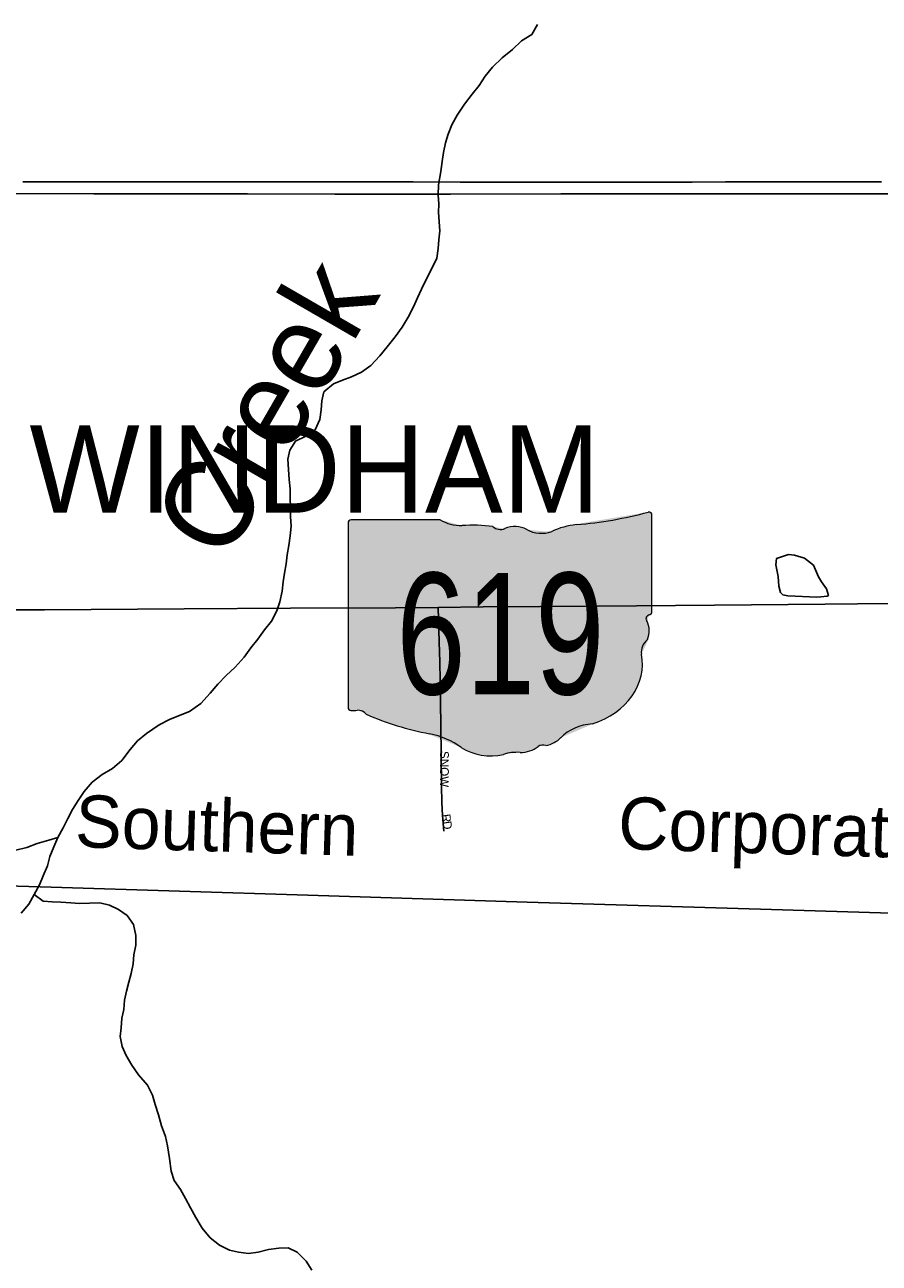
# Model space of a CAD drawing. Header units: feet. Extents: x 2113747 to 2516209, y 960708 to 1356798.
# Tile 183 of 206: x 2373082 to 2377976, y 1178032 to 1185127. Entities that reach past the tile are written whole.
import ezdxf
from ezdxf.enums import TextEntityAlignment as Align

# ---------------------------------------------------------------- set-up
doc = ezdxf.new("R2010")
doc.units = ezdxf.units.FT
doc.header["$LTSCALE"] = 50
doc.header["$MEASUREMENT"] = 0
doc.linetypes.add('rr2', pattern=[0])
for name, color, linetype in [('0_Xref', 7, 'Continuous'), ('GM_X_City_Street', 251, 'Continuous'), ('GM_X_City_Street_Text', 251, 'Continuous'), ('GM_X_Corporation_Text', 251, 'Continuous'), ('GM_X_Interstate_Route', 1, 'Continuous'), ('GM_X_Minor_Lake', 5, 'Continuous'), ('GM_X_Minor_River', 5, 'Continuous'), ('GM_X_Minor_River_Text', 5, 'Continuous'), ('GM_X_Rail_Line', 251, 'rr2'), ('GM_X_Rail_Line_Text', 251, 'Continuous'), ('GM_X_State_Location', 251, 'Continuous'), ('GM_X_State_Route', 1, 'Continuous'), ('GM_X_State_Shield', 251, 'Continuous')]:
    doc.layers.add(name, color=color, linetype=linetype)
doc.styles.add('Styledgn030', font='dgn030.shx')
doc.styles.add('Styledgn031', font='dgn031.shx')

# ---------------------------------------------------------------- blocks, each defined once
blk = doc.blocks.new('DGN_COMPLEXSHAPE21')
at = {"layer": 'GM_X_State_Shield', "color": 7, "linetype": 'Continuous', "lineweight": 13}
for p, q in [((2264642.9, 1086481.6), (2264642.9, 1086481.6)), ((2264664.8, 1086464), (2264664.7, 1086464.1)), ((2264664.8, 1085911.2), (2264664.8, 1086464)), ((2262924.6, 1086419.6), (2262924.6, 1086419.6)), ((2262924.6, 1086419.6), (2262924.6, 1085363)), ((2263451.4, 1086437.8), (2262941.7, 1086437.8)), ((2262941.7, 1086437.8), (2262941.7, 1086437.8)), ((2263451.3, 1086437.8), (2263451.4, 1086437.8)), ((2263576.5, 1086404), (2263576.5, 1086404)), ((2263753.6, 1086398.4), (2263753.6, 1086398.4)), ((2264232.8, 1086409.6), (2264232.8, 1086409.6)), ((2263822.6, 1086387.1), (2263822.6, 1086387.1)), ((2263947.9, 1086381.6), (2263947.9, 1086381.6)), ((2264090.4, 1086370.3), (2264090.4, 1086370.3)), ((2264664.7, 1085911.3), (2264664.6, 1085911.4)), ((2264664.6, 1085911.4), (2264664.8, 1085911.2)), ((2264634.4, 1085858.5), (2264634.4, 1085858.5)), ((2264651.1, 1085893.5), (2264651.1, 1085893.5)), ((2264638.7, 1085751.6), (2264638.7, 1085751.6)), ((2264604.2, 1085667.3), (2264604.2, 1085667.3)), ((2262924.6, 1085363), (2262924.6, 1085362.9)), ((2262940.6, 1085344.7), (2262940.6, 1085344.7)), ((2262976.4, 1085346.7), (2262976.4, 1085346.7)), ((2263028.1, 1085324.2), (2263028.1, 1085324.2)), ((2264323.5, 1085268), (2264323.5, 1085268)), ((2263390.9, 1085211.7), (2263390.9, 1085211.7)), ((2264142.2, 1085189.2), (2264142.2, 1085189.2)), ((2263572.2, 1085133), (2263572.2, 1085133)), ((2264012.7, 1085138.6), (2264012.7, 1085138.6)), ((2264055.8, 1085144.2), (2264055.8, 1085144.2)), ((2263814, 1085093.6), (2263814, 1085093.6)), ((2263909, 1085104.9), (2263909, 1085104.9))]:
    blk.add_line(p, q, dxfattribs=at)
for centre, major_axis, start_param, end_param in [((2264044.9, 1087878.3), (1845.5, 0), 4.814394, 5.042369), ((2264645.5, 1086466.3), (19.4, 0), 6.141152, 7.989035), ((2262944.5, 1086421.8), (20.2, 0), 1.712693, 3.28349), ((2263572.7, 1086560.4), (195.5, 0), 4.042523, 4.731795), ((2263637.6, 1085844.6), (702, 0), 1.404758, 1.657858), ((2263796.9, 1086427.3), (56.4, 0), 3.836095, 5.185415), ((2263879.7, 1086305.2), (117.3, 0), 0.950623, 2.079405), ((2264280.3, 1086115), (371.3, 0), 1.699011, 2.107814), ((2264031.1, 1086472.7), (141.1, 0), 4.081561, 5.145723), ((2264644.1, 1085909.1), (20.7, 0), 5.05454, 6.418171), ((2264660.3, 1085870.6), (30, 0), 1.883978, 3.671073), ((2264469.6, 1085800.8), (180, 0), 5.934695, 6.695948), ((2264734.2, 1085679.9), (130.9, 0), 2.387724, 3.262537), ((2264148.3, 1085609.6), (461.6, 0), 5.101752, 6.440018), ((2262944.7, 1085360.6), (20.3, 0), 3.00124, 4.508301), ((2262947.8, 1085468.7), (155.2, 0), 4.665946, 4.897461), ((2262979.6, 1085302), (56, 0), 0.519207, 1.627899), ((2263686.1, 1086251.3), (1332.7, 0), 4.195997, 4.488961), ((2264342.9, 1085066.3), (252.8, 0), 1.647645, 2.488434), ((2263288.8, 1084888.3), (417, 0), 0.823519, 1.323587), ((2264022.6, 1085260.6), (149.1, 0), 4.937069, 5.64225), ((2263739.8, 1085296.8), (264.6, 0), 4.026481, 4.996735), ((2263912, 1085217.6), (141, 0), 4.691044, 5.507374), ((2264039.5, 1085115.3), (39.7, 0), 1.147584, 2.315152), ((2263892.7, 1084931.4), (217.4, 0), 1.495662, 1.94098)]:
    blk.add_ellipse(centre, major_axis=major_axis, ratio=0.8, start_param=start_param, end_param=end_param, dxfattribs=at)
blk = doc.blocks.new('M1-H5_37')
at = {"layer": 'GM_X_State_Shield', "linetype": 'Continuous', "true_color": 0x1e0000}
h = blk.add_hatch(color=18, dxfattribs=at)
edge = h.paths.add_edge_path(flags=0)
edge.add_line((889.4, 89.7), (889.4, 642.4))
edge.add_line((889.4, 642.4), (889.3, 642.5))
edge.add_ellipse((870.1, 644.7), major_axis=(19.4, 0), ratio=0.8, start_angle=351.86209, end_angle=457.738)
edge.add_line((867.5, 660.1), (867.5, 660.1))
edge.add_ellipse((269.6, 2056.8), major_axis=(1845.5, 0), ratio=0.8, start_angle=635.84447, end_angle=648.90645, ccw=False)
edge.add_line((457.5, 588.1), (457.5, 588.1))
edge.add_ellipse((504.9, 293.5), major_axis=(371.3, 0), ratio=0.8, start_angle=97.34618, end_angle=120.76885)
edge.add_line((315, 548.7), (315, 548.7))
edge.add_ellipse((255.8, 651.2), major_axis=(141.1, 0), ratio=0.8, start_angle=593.85621, end_angle=654.82819, ccw=False)
edge.add_line((172.5, 560), (172.5, 560))
edge.add_ellipse((104.4, 483.7), major_axis=(117.3, 0), ratio=0.8, start_angle=54.46668, end_angle=119.14113)
edge.add_line((47.3, 565.6), (47.3, 565.6))
edge.add_ellipse((21.6, 605.8), major_axis=(56.4, 0), ratio=0.8, start_angle=579.79206, end_angle=657.10237, ccw=False)
edge.add_line((-21.8, 576.9), (-21.8, 576.9))
edge.add_ellipse((-137.8, 23), major_axis=(702, 0), ratio=0.8, start_angle=80.48669, end_angle=94.98827)
edge.add_line((-198.8, 582.5), (-198.8, 582.5))
edge.add_ellipse((-202.6, 738.9), major_axis=(195.5, 0), ratio=0.8, start_angle=591.61951, end_angle=631.11188, ccw=False)
edge.add_line((-324, 616.3), (-324, 616.2))
edge.add_line((-324, 616.2), (-833.6, 616.2))
edge.add_line((-833.6, 616.2), (-833.7, 616.3))
edge.add_ellipse((-830.8, 600.3), major_axis=(20.2, 0), ratio=0.8, start_angle=98.1301, end_angle=188.1301)
edge.add_line((-850.8, 598), (-850.8, 598.1))
edge.add_line((-850.8, 598.1), (-850.8, -458.6))
edge.add_line((-850.8, -458.6), (-850.8, -458.6))
edge.add_ellipse((-830.6, -460.9), major_axis=(20.3, 0), ratio=0.8, start_angle=171.95839, end_angle=258.30661)
edge.add_line((-834.8, -476.8), (-834.8, -476.8))
edge.add_ellipse((-827.6, -352.8), major_axis=(155.2, 0), ratio=0.8, start_angle=267.33899, end_angle=280.60386)
edge.add_line((-799, -474.8), (-799, -474.8))
edge.add_ellipse((-795.8, -519.5), major_axis=(56, 0), ratio=0.8, start_angle=389.74838, end_angle=453.27175, ccw=False)
edge.add_line((-747.2, -497.3), (-747.2, -497.3))
edge.add_ellipse((-89.2, 429.8), major_axis=(1332.7, 0), ratio=0.8, start_angle=240.41292, end_angle=257.1985)
edge.add_line((-384.5, -609.8), (-384.5, -609.8))
edge.add_ellipse((-486.5, -933.3), major_axis=(417, 0), ratio=0.8, start_angle=407.18416, end_angle=435.83597, ccw=False)
edge.add_line((-203.1, -688.6), (-203.1, -688.6))
edge.add_ellipse((-35.6, -524.8), major_axis=(264.6, 0), ratio=0.8, start_angle=230.70037, end_angle=286.29184)
edge.add_line((38.7, -727.9), (38.7, -727.9))
edge.add_ellipse((117.3, -890.1), major_axis=(217.4, 0), ratio=0.8, start_angle=445.69512, end_angle=471.20995, ccw=False)
edge.add_line((133.7, -716.7), (133.7, -716.7))
edge.add_ellipse((136.7, -603.9), major_axis=(141, 0), ratio=0.8, start_angle=268.77702, end_angle=315.54927)
edge.add_line((237.3, -682.9), (237.3, -682.9))
edge.add_ellipse((264.2, -706.2), major_axis=(39.7, 0), ratio=0.8, start_angle=425.75173, end_angle=492.64842, ccw=False)
edge.add_line((280.5, -677.3), (280.5, -677.3))
edge.add_ellipse((247.3, -561), major_axis=(149.1, 0), ratio=0.8, start_angle=282.87319, end_angle=323.27711)
edge.add_line((366.8, -632.3), (366.8, -632.3))
edge.add_ellipse((567.6, -755.2), major_axis=(252.8, 0), ratio=0.8, start_angle=454.40312, end_angle=502.57675, ccw=False)
edge.add_line((548.2, -553.6), (548.2, -553.6))
edge.add_ellipse((372.9, -211.9), major_axis=(461.6, 0), ratio=0.8, start_angle=292.30889, end_angle=368.98584)
edge.add_line((828.9, -154.3), (828.9, -154.3))
edge.add_ellipse((958.8, -141.6), major_axis=(130.9, 0), ratio=0.8, start_angle=496.8065, end_angle=546.92959, ccw=False)
edge.add_line((863.4, -69.9), (863.4, -69.9))
edge.add_ellipse((694.2, -20.8), major_axis=(180, 0), ratio=0.8, start_angle=340.03296, end_angle=383.64957)
edge.add_line((859.1, 37), (859.1, 37))
edge.add_ellipse((885, 49.1), major_axis=(30, 0), ratio=0.8, start_angle=467.94398, end_angle=570.33697, ccw=False)
edge.add_line((875.7, 71.9), (875.7, 71.9))
edge.add_ellipse((868.8, 87.6), major_axis=(20.7, 0), ratio=0.8, start_angle=289.60381, end_angle=367.73413)
edge.add_line((889.3, 89.8), (889.3, 89.8))
edge.add_line((889.3, 89.8), (889.4, 89.7))
at = {"layer": 'GM_X_State_Shield', "color": 7, "linetype": 'Continuous', "lineweight": 13}
blk.add_blockref('DGN_COMPLEXSHAPE21', (-2263775.4, -1085821.5), dxfattribs=at)
at = {"layer": 'GM_X_State_Shield', "color": 9, "linetype": 'Continuous', "lineweight": 13, "style": 'Styledgn030', "width": 0.767998}
blk.add_text('619', height=696.1, dxfattribs=at).set_placement((21.2, -384.1), align=Align.CENTER)
blk = doc.blocks.new('POR')
at = {"layer": 'GM_X_City_Street', "flags": 128}
blk.add_lwpolyline([(2375482.9, 1180507.5), (2375474.4, 1180597), (2375470.2, 1180671.5), (2375469.3, 1180767.8), (2375467.2, 1180946.8), (2375464.7, 1181114.2), (2375461.1, 1181373.4), (2375459.2, 1181475.1), (2375455.9, 1181592.8), (2375449.5, 1181789.7)], dxfattribs=at)
at = {"layer": 'GM_X_Interstate_Route', "flags": 128}
for points in [[(2373071.3, 1184227.1), (2373403.2, 1184227.2), (2373905.6, 1184227.3), (2374239.1, 1184227.1), (2374470.3, 1184227), (2374625.9, 1184226.9), (2375051.8, 1184226.7), (2375307.1, 1184226.5), (2375575.8, 1184226.3), (2375868.6, 1184226.2), (2376150.6, 1184226), (2376525.7, 1184225.8), (2376757.7, 1184225.6), (2376904.2, 1184225.6), (2377096.3, 1184226.7), (2377413.2, 1184226.7), (2377716.8, 1184226.8), (2377989.6, 1184226.6)], [(2372958.3, 1184159.7), (2373477.3, 1184159.2), (2373905.7, 1184158.9), (2374166.4, 1184158.6), (2374356.7, 1184157.9), (2374857.3, 1184157.5), (2375520.5, 1184157), (2376152.7, 1184158.5), (2376627.9, 1184158.5), (2377174.8, 1184158.5), (2377842.7, 1184158.5), (2379195.4, 1184157.7), (2379793.8, 1184159.2), (2380381.4, 1184157.9), (2380419.7, 1184157.8)]]:
    blk.add_lwpolyline(points, dxfattribs=at)
at = {"layer": 'GM_X_Minor_Lake'}
blk.add_line((2377452.9, 1181856), (2377619.3, 1181847.7), dxfattribs=at)
at = {"layer": 'GM_X_Minor_Lake', "flags": 128}
blk.add_lwpolyline([(2377619.3, 1181847.7), (2377641.4, 1181849.9), (2377677.4, 1181854.3), (2377685.4, 1181858.4), (2377675, 1181896.4), (2377646.5, 1181936.2), (2377628.2, 1181964.1), (2377599.4, 1182032), (2377548.9, 1182071.6), (2377490.6, 1182089.1), (2377456.5, 1182092.7), (2377388.6, 1182069.9), (2377385, 1182033.8), (2377397.7, 1181965.7), (2377400.3, 1181911.6), (2377410.6, 1181875.6), (2377424.8, 1181861.7), (2377452.9, 1181856)], dxfattribs=at)
at = {"layer": 'GM_X_Minor_River', "flags": 128}
for points in [[(2376019.1, 1185128.3), (2375985.6, 1185071.8), (2375927.8, 1185035.1), (2375876.2, 1184986.4), (2375816.6, 1184937.6), (2375761, 1184884.9), (2375719.5, 1184832.3), (2375683.9, 1184779.8), (2375644.4, 1184729.3), (2375600.8, 1184672.7), (2375559.4, 1184610.1), (2375527.9, 1184553.6), (2375506.4, 1184501.2), (2375490.9, 1184450.9), (2375479.4, 1184394.6), (2375471.9, 1184344.4), (2375464.5, 1184286.2), (2375451.2, 1184209.8), (2375449.8, 1184151.6), (2375454.3, 1184101.5), (2375450.8, 1184051.4), (2375459.9, 1183947.2), (2375454.4, 1183895), (2375448.9, 1183844.8), (2375441.5, 1183790.5), (2375355.1, 1183613.1), (2375331.6, 1183562.8), (2375308, 1183510.4), (2375278.6, 1183451.9), (2375243.1, 1183395.4), (2375203.6, 1183338.8), (2375158.1, 1183282.2), (2375116.5, 1183229.6), (2375065, 1183174.9), (2375011.3, 1183136.2), (2374953.4, 1183109.6), (2374901.5, 1183091), (2374849.6, 1183070.4), (2374794, 1183023.7), (2374782.5, 1182973.4), (2374779, 1182921.2), (2374771.5, 1182865), (2374746.1, 1182806.6), (2374692.3, 1182769.9), (2374632.5, 1182741.2), (2374601, 1182690.7), (2374589.5, 1182638.5), (2374592.1, 1182580.3), (2374596.7, 1182522.2), (2374601.2, 1182468.1), (2374601.7, 1182418), (2374604.3, 1182359.8), (2374604.8, 1182309.7), (2374607.4, 1182255.6), (2374601.9, 1182199.4), (2374594.5, 1182143.1), (2374585, 1182090.9), (2374579.5, 1182038.7), (2374570, 1181986.4), (2374562.5, 1181936.2)], [(2373270.9, 1180470.7), (2373218.9, 1180456.1), (2373153, 1180437.4), (2373093.1, 1180414.7), (2373031.2, 1180398)], [(2374562.5, 1181936.2), (2374557.1, 1181882), (2374543.7, 1181821.7), (2374526.1, 1181769.4), (2374494.7, 1181710.9), (2374455.1, 1181660.3), (2374417.6, 1181607.8), (2374376, 1181557.2), (2374338.5, 1181504.7), (2374287, 1181446), (2374235.3, 1181399.3), (2374187.8, 1181348.7), (2374144.2, 1181298.1), (2374090.7, 1181239.4), (2374025, 1181192.5), (2373963.2, 1181167.8), (2373911.3, 1181147.2), (2373851.5, 1181116.5), (2373779.8, 1181067.6), (2373728.1, 1181025), (2373684.6, 1180974.4), (2373637.1, 1180911.7), (2373583.5, 1180867.1), (2373525.7, 1180832.4), (2373468, 1180787.6), (2373422.5, 1180735), (2373387, 1180682.5), (2373355.4, 1180632), (2373327.9, 1180579.6), (2373302.4, 1180527.2), (2373270.9, 1180470.7), (2373247.4, 1180418.3), (2373225.9, 1180361.9), (2373212.4, 1180309.6), (2373186.9, 1180251.2), (2373165.4, 1180200.8), (2373135.9, 1180144.4), (2373104.4, 1180089.9), (2373060.9, 1180037.3)], [(2373135.9, 1180144.4), (2373186.4, 1180106.8), (2373238.5, 1180103.3), (2373288.7, 1180099.8), (2373344.8, 1180096.4), (2373394.9, 1180092.9), (2373453, 1180095.5), (2373511.1, 1180096.1), (2373567.4, 1180082.7), (2373617.7, 1180059.1), (2373668.2, 1180023.6), (2373704.8, 1179971.8), (2373717.4, 1179909.8), (2373718, 1179853.6), (2373706.5, 1179799.3), (2373703, 1179747.1), (2373691.6, 1179692.9), (2373678, 1179642.6), (2373664.5, 1179590.3), (2373653, 1179540.1), (2373649.6, 1179485.9), (2373638.1, 1179435.6), (2373634.6, 1179381.4), (2373629.1, 1179331.2), (2373639.7, 1179273.2), (2373662.3, 1179221.3), (2373694.9, 1179167.4), (2373733.5, 1179111.7), (2373784.2, 1179052.1), (2373812.9, 1178994.2), (2373829.4, 1178942.2), (2373848.1, 1178882.2), (2373864.7, 1178820.2), (2373887.4, 1178758.3), (2373900, 1178704.3), (2373910.7, 1178632.2), (2373919.5, 1178560.1), (2373938, 1178506.1), (2373974.6, 1178454.4), (2374003.2, 1178402.5), (2374031.8, 1178348.7), (2374062.4, 1178294.8), (2374097.1, 1178233), (2374143.8, 1178177.4), (2374196.3, 1178135.8), (2374254.7, 1178106.3), (2374306.9, 1178094.8), (2374363.1, 1178087.4), (2374419.1, 1178096), (2374477.1, 1178110.6), (2374537.1, 1178119.3), (2374591.2, 1178119.9), (2374641.6, 1178096.3), (2374694.2, 1178044.7), (2374726.8, 1177992.9)]]:
    blk.add_lwpolyline(points, dxfattribs=at)
at = {"layer": 'GM_X_Rail_Line', "flags": 128}
blk.add_lwpolyline([(2337527.7, 1168974.9), (2337678.7, 1169065.4), (2337810.6, 1169140.9), (2337899.1, 1169188.8), (2338001.8, 1169243.2), (2338106.5, 1169294.4), (2338232.8, 1169353.2), (2338614.5, 1169520.5), (2338994.7, 1169684.1), (2339485.1, 1169896.4), (2340679.4, 1170415.2), (2341127.5, 1170608.8), (2341626.4, 1170823.9), (2342368.9, 1171146.7), (2343451.1, 1171615.5), (2345930.2, 1172689.6), (2347189, 1173234), (2347647.3, 1173433.7), (2347994, 1173582.7), (2348204.7, 1173676.1), (2348341.1, 1173739.8), (2348479.1, 1173809.2), (2348611.8, 1173881.5), (2348768.5, 1173971.2), (2348882.2, 1174040.6), (2349006.8, 1174120.2), (2349127.8, 1174203), (2349228.9, 1174275.6), (2349332.8, 1174353.6), (2349442.8, 1174440.5), (2349534.5, 1174516.4), (2349621, 1174591.5), (2349710.3, 1174671.4), (2349794.7, 1174750.6), (2349877.1, 1174830.2), (2349994.1, 1174949.9), (2350063.5, 1175024.2), (2350204.3, 1175183.7), (2350324.9, 1175329.9), (2350446.3, 1175487.8), (2350533.1, 1175609.2), (2350581.5, 1175678.2), (2350633.4, 1175756.1), (2350748.7, 1175940.8), (2350946, 1176261.1), (2351011.7, 1176358.1), (2351072.2, 1176435.6), (2351140, 1176526.6), (2351195.2, 1176592.7), (2351258.2, 1176662.6), (2351322.7, 1176727.1), (2351404.7, 1176807.1), (2351478.2, 1176874.1), (2351576.4, 1176954.4), (2351668.6, 1177022.2), (2351753.4, 1177081.5), (2351830.5, 1177131.4), (2351910.9, 1177178.1), (2351988.8, 1177221.5), (2352056.6, 1177256.5), (2352146.3, 1177299.1), (2352258.4, 1177347), (2352369.6, 1177390.4), (2352490.2, 1177433.9), (2353065.8, 1177632), (2354374.5, 1178084.2), (2354944.5, 1178279.8), (2355335.8, 1178410.5), (2355454.3, 1178447.9), (2355597.2, 1178487.7), (2355706, 1178516.1), (2355834.3, 1178546.9), (2355963.4, 1178573.7), (2356097.4, 1178598.9), (2356237.4, 1178621.3), (2356559.5, 1178665.4), (2358410.9, 1178919.2), (2359670.7, 1179092.3), (2361316.6, 1179317.8), (2362297.4, 1179452.1), (2363148.1, 1179570.6), (2364296.7, 1179726.9), (2365882.8, 1179942), (2366497.5, 1180023.8), (2367115.3, 1180109.5), (2368208.3, 1180254.6), (2368313.8, 1180266.1), (2368402.4, 1180276.1), (2368511, 1180286), (2368626.3, 1180293.9), (2368736, 1180299.2), (2368842.4, 1180301.8), (2368951, 1180303.3), (2369119.9, 1180300.7), (2369481.8, 1180289.7), (2369536.9, 1180288.7), (2369662.8, 1180296.1), (2369729.3, 1180296), (2370110.2, 1180284.2), (2371954.8, 1180225.7), (2373233.7, 1180186.5), (2374704, 1180140.6), (2375959.7, 1180101.4), (2377358.9, 1180058.8), (2378170.8, 1180033)], dxfattribs=at)
at = {"layer": 'GM_X_State_Route', "flags": 128}
for points in [[(2373194, 1181775.6), (2373994, 1181780.8), (2374604.4, 1181784.9), (2375204.9, 1181787.7), (2375449.5, 1181789.7), (2375706.9, 1181791.7), (2376363.3, 1181797.1), (2377032.7, 1181802.9), (2377666, 1181808), (2378036.2, 1181811.8), (2378698.9, 1181820.5), (2379392.3, 1181830), (2380161.2, 1181839.4), (2380318.7, 1181841.1), (2380394.8, 1181843.7), (2380461.9, 1181848.1)], [(2372998.6, 1181774.8), (2373180.1, 1181775.5), (2373194, 1181775.6)]]:
    blk.add_lwpolyline(points, dxfattribs=at)
at = {"color": 7, "linetype": 'Continuous', "lineweight": 0}
blk.add_blockref('M1-H5_37', (2375785.2, 1181675.3), dxfattribs=at)
at = {"layer": 'GM_X_City_Street_Text', "char_height": 50, "attachment_point": 7, "line_spacing_factor": 0.8, "style": 'Styledgn030'}
for s, insert, rotation in [('{\\Fdgn000|c0;\\C256;SNOW}', (2375460.1, 1180967), 270), ('{\\Fdgn000|c0;\\C256;R}', (2375469.2, 1180602.3), 277.47749), ('{\\Fdgn000|c0;\\C256;D}', (2375474.6, 1180561.3), 278.91616)]:
    blk.add_mtext(s, dxfattribs=dict(at, insert=insert, rotation=rotation))
at = {"layer": 'GM_X_Corporation_Text', "insert": (2373108.8, 1182331.8), "char_height": 500, "attachment_point": 7, "rotation": 0.00001, "line_spacing_factor": 0.8, "style": 'Styledgn030'}
blk.add_mtext('{\\Fdgn000|c0;\\C256;WINDHAM}', dxfattribs=at)
at = {"layer": 'GM_X_Minor_River_Text', "insert": (2374235.8, 1182032.5), "char_height": 500.299, "attachment_point": 7, "rotation": 59.97549, "line_spacing_factor": 0.8, "style": 'Styledgn031'}
blk.add_mtext('{\\Fdgn000|c0;\\C256;Creek}', dxfattribs=at)
at = {"layer": 'GM_X_Rail_Line_Text', "char_height": 299, "attachment_point": 7, "line_spacing_factor": 0.8, "style": 'Styledgn030'}
for s, insert, rotation in [('{\\Fdgn000|c0;\\C256;Southern}', (2373366.7, 1180412.6), 358.18827), ('{\\Fdgn000|c0;\\C256;Corporation}', (2376474.3, 1180315.8), 358.18627)]:
    blk.add_mtext(s, dxfattribs=dict(at, insert=insert, rotation=rotation))
at = {"layer": 'GM_X_State_Location', "insert": (2375785.3, 1181675.3), "char_height": 1, "attachment_point": 5, "line_spacing_factor": 0.8, "style": 'Styledgn030'}
for s in ['{\\Fdgn000|c0;\\C256;s}', '{\\Fdgn000|c0;\\C256;r}']:
    blk.add_mtext(s, dxfattribs=at)
at = {"layer": 'GM_X_State_Location', "insert": (2375432, 1181601.8), "char_height": 1, "attachment_point": 7, "rotation": 0.00001, "line_spacing_factor": 0.8, "style": 'Styledgn030'}
blk.add_mtext('{\\Fdgn000|c0;\\C256;303}', dxfattribs=at)

msp = doc.modelspace()

# ---------------------------------------------------------------- block references
at = {"layer": '0_Xref'}
msp.add_blockref('POR', (0, 0), dxfattribs=at)

doc.saveas('drawing.dxf')
